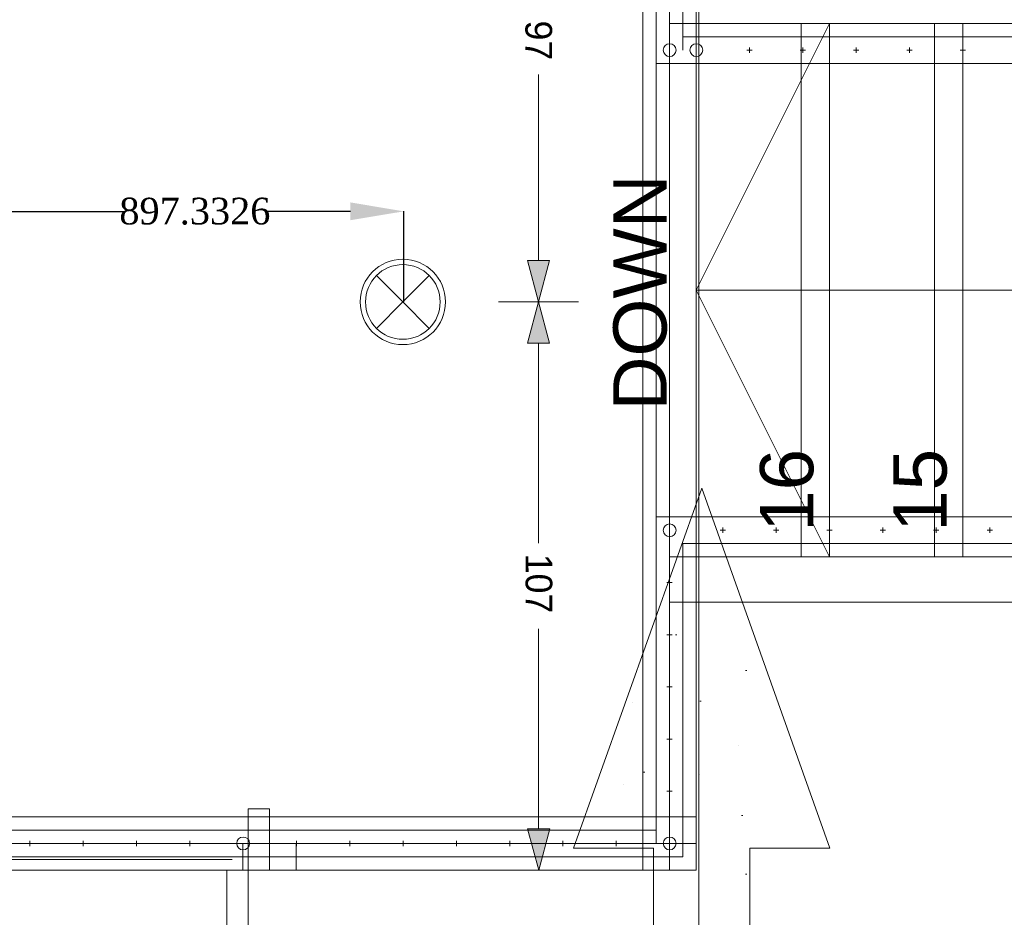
# Model space of a CAD drawing. Header units: millimetres. Extents: x -48584 to 4144, y 11009 to 40638.
# Tile 18 of 38: x -42282 to -40436, y 24511 to 26194. Entities that reach past the tile are written whole.
import ezdxf
from ezdxf.enums import TextEntityAlignment as Align

# ---------------------------------------------------------------- set-up
doc = ezdxf.new("R2010")
doc.units = ezdxf.units.MM
doc.header["$MEASUREMENT"] = 0
doc.set_wipeout_variables(frame=1)
doc.linetypes.add('Wipeout_Contour', pattern=[1000, 0, -1000])
for name, color, linetype in [('- განათება', 7, 'Continuous'), ('Dimensioning - General', 7, 'Continuous'), ('Interior - Stair & Railing', 7, 'Continuous'), ('New_Dimensioning - General', 7, 'Continuous'), ('New_Structural - Bearing', 7, 'Continuous'), ('Structural - Bearing', 7, 'Continuous'), ('Structural - Grid', 7, 'Continuous'), ('Structural - Stair & Railing', 7, 'Continuous')]:
    doc.layers.add(name, color=color, linetype=linetype)
for name, color, linetype, lineweight in [('Archicad Doors_Pen_No__1', 7, 'Continuous', 13), ('Archicad Windows_Pen_No__1', 7, 'Continuous', 13), ('Dimensioning - General_Pen_No__1', 7, 'Continuous', 13), ('Interior - Stair & Railing_Pen_No__101', 252, 'Continuous', 13), ('New_2D Drafting - General_Pen_No__2', 8, 'Continuous', 15), ('New_Dimensioning - General_Pen_No__1', 7, 'Continuous', 13), ('New_Structural - Bearing_Pen_No__1', 7, 'Continuous', 13), ('Structural - Stair & Railing_Pen_No__101', 252, 'Continuous', 13), ('Structural - Stair & Railing_Pen_No__2', 8, 'Continuous', 15)]:
    doc.layers.add(name, color=color, linetype=linetype, lineweight=lineweight)
for name, color, linetype, lineweight, true_color in [('Interior - Stair & Railing_Pen_No__81', 7, 'Continuous', 20, 0x6a6a6a), ('New_Interior - Lamp_Pen_No__77', 7, 'Continuous', 20, 0xffeb28), ('Structural - Bearing_Pen_No__181', 7, 'Continuous', 0, 0xe8e8e8), ('Structural - Grid_Pen_No__81', 7, 'Continuous', 20, 0x6a6a6a)]:
    doc.layers.add(name, color=color, linetype=linetype, lineweight=lineweight, true_color=true_color)
doc.layers.add('PDF7_ქუთაისი$თბილისის$ქუჩა$-$(+2)$Structural$-$Bearing', color=7, linetype='Continuous', true_color=0xbababa)
doc.styles.add('GENERATED_STYLE_1', font='txt')
doc.styles.add('GENERATED_STYLE_3', font='arial.ttf')
doc.dimstyles.new('GENERATED_STYLE__1', dxfattribs={"dimtxt": 100, "dimasz": 76, "dimexe": 0.18, "dimexo": 0.0625, "dimgap": 0, "dimtad": 0, "dimdec": 0, "dimlfac": 0.1, "dimzin": 0, "dimdsep": 46, "dimtxsty": 'GENERATED_STYLE_1', "dimblk": 'ARROWHEAD_5', "dimblk1": 'ARROWHEAD_5', "dimblk2": 'ARROWHEAD_5', "dimcen": 0.09, "dimse1": 1, "dimse2": 1, "dimclrd": 7, "dimclre": 7, "dimclrt": 7, "dimadec": 0, "dimazin": 0, "dimtfac": 1, "dimtdec": 4, "dimtmove": 0, "dimatfit": 3, "dimfxl": 1, "dimtolj": 1, "dimtzin": 0, "dimarcsym": 0})
doc.dimstyles.new('GENERATED_STYLE__2', dxfattribs={"dimtxt": 100, "dimasz": 76, "dimexe": 0.18, "dimexo": 0.0625, "dimgap": 0, "dimtad": 0, "dimtih": 1, "dimtoh": 1, "dimdec": 0, "dimlfac": 0.1, "dimzin": 0, "dimdsep": 46, "dimtxsty": 'GENERATED_STYLE_1', "dimblk": 'ARROWHEAD_5', "dimblk1": 'ARROWHEAD_5', "dimblk2": 'ARROWHEAD_5', "dimcen": 0.09, "dimse1": 1, "dimse2": 1, "dimclrd": 7, "dimclre": 7, "dimclrt": 7, "dimadec": 0, "dimazin": 0, "dimtfac": 1, "dimtdec": 4, "dimtmove": 0, "dimatfit": 3, "dimfxl": 1, "dimtolj": 1, "dimtzin": 0, "dimarcsym": 0})
doc.dimstyles.new('GENERATED_STYLE__3', dxfattribs={"dimtxt": 50, "dimasz": 76, "dimexe": 0.18, "dimexo": 0.0625, "dimgap": 0, "dimtad": 0, "dimdec": 0, "dimlfac": 0.1, "dimzin": 0, "dimdsep": 46, "dimtxsty": 'GENERATED_STYLE_1', "dimblk": 'ARROWHEAD_5', "dimblk1": 'ARROWHEAD_5', "dimblk2": 'ARROWHEAD_5', "dimcen": 0.09, "dimse1": 1, "dimse2": 1, "dimclrd": 7, "dimclre": 7, "dimclrt": 7, "dimadec": 0, "dimazin": 0, "dimtfac": 1, "dimtdec": 4, "dimtmove": 0, "dimatfit": 3, "dimfxl": 1, "dimtolj": 1, "dimtzin": 0, "dimarcsym": 0})
doc.dimstyles.get("Standard").update_dxf_attribs({"dimtxt": 0.18, "dimasz": 0.18, "dimexe": 0.18, "dimexo": 0.0625, "dimgap": 0.09, "dimtad": 0, "dimtih": 1, "dimtoh": 1, "dimdec": 4, "dimzin": 0, "dimdsep": 46, "dimtxsty": 'Standard', "dimcen": 0.09, "dimadec": 0, "dimazin": 0, "dimtfac": 1, "dimtdec": 4, "dimtofl": 0, "dimtmove": 0, "dimatfit": 3, "dimfxl": 1, "dimtolj": 1, "dimtzin": 0, "dimarcsym": 0})

# ---------------------------------------------------------------- blocks, each defined once
blk = doc.blocks.new('Slab_34', base_point=(-41093.4, 22640.8))
at = {"layer": 'Structural - Bearing', "linetype": 'Continuous', "lineweight": 0, "true_color": 0xffffff}
h = blk.add_hatch(dxfattribs=at)
h.set_pattern_fill('CARPET', style=0, pattern_type=2)
h.set_pattern_definition([(45, (0, 600), (-190.9188, 190.9188), [0, -180, 0, -270]), (110, (600, 600), (253.717, 92.3454), [0, -132, 0, -228])])
h.paths.add_polyline_path([(-41093.4, 22640.8), (-40912.4, 22640.8), (-40912.8, 24640.6), (-40762.8, 24640.6), (-41003.1, 25315.9), (-41243.4, 24640.6), (-41093.7, 24640.6)])
at = {"layer": 'Structural - Bearing_Pen_No__181', "color": 254, "linetype": 'Continuous', "lineweight": 0, "true_color": 0xe8e8e8, "flags": 128}
blk.add_lwpolyline([(-41093.4, 22640.8), (-41093.7, 24640.6), (-41243.4, 24640.6), (-41003.1, 25315.9), (-40762.8, 24640.6), (-40912.8, 24640.6), (-40912.4, 22640.8)], close=True, dxfattribs=at)
blk = doc.blocks.new('Slab_54', base_point=(-43912.9, 24599.7))
at = {"layer": 'New_Structural - Bearing_Pen_No__1', "color": 7, "linetype": 'Continuous', "lineweight": 13, "flags": 128}
blk.add_lwpolyline([(-43912.9, 24599.7), (-41013.4, 24599.7), (-41013.4, 26638), (-41982, 26638), (-41982, 26838), (-41213.4, 26838), (-41213.4, 29637.8), (-43712.9, 29637.8), (-43712.9, 26837.6), (-42944.7, 26837.6), (-42944.7, 26637.2), (-43912.9, 26637.2)], close=True, dxfattribs=at)
blk = doc.blocks.new('Stair_2')
at = {"layer": 'Structural - Stair & Railing_Pen_No__2', "color": 8, "linetype": 'Continuous', "lineweight": 15}
for p, q in [((-41063.4, 26186.7), (-41063.4, 26271.7)), ((-41013.4, 26186.7), (-41063.4, 26186.7)), ((-37063.4, 26186.7), (-41013.4, 26186.7)), ((-41013.4, 25186.7), (-41013.4, 26186.7)), ((-41013.4, 26186.7), (-40763.4, 26186.7)), ((-41013.4, 25186.7), (-41013.4, 26186.7)), ((-41013.4, 26186.7), (-40763.4, 26186.7)), ((-41013.4, 25686.7), (-40763.4, 26186.7)), ((-40817, 25186.7), (-40817, 26186.7)), ((-40817, 26186.7), (-40513.4, 26186.7)), ((-40763.4, 26186.7), (-40763.4, 25186.7)), ((-40763.4, 25186.7), (-40763.4, 26186.7)), ((-40763.4, 26186.7), (-40513.4, 26186.7)), ((-40763.4, 26186.7), (-40763.4, 25186.7)), ((-40567, 25186.7), (-40567, 26186.7)), ((-40567, 26186.7), (-40263.4, 26186.7)), ((-40513.4, 26186.7), (-40513.4, 25186.7)), ((-40513.4, 25186.7), (-40513.4, 26186.7)), ((-40513.4, 26186.7), (-40263.4, 26186.7)), ((-40513.4, 26186.7), (-40513.4, 25186.7)), ((-40763.4, 25686.7), (-41013.4, 25686.7)), ((-40763.4, 25186.7), (-41013.4, 25686.7)), ((-37263.4, 25686.7), (-40763.4, 25686.7)), ((-41063.4, 25101.7), (-41063.4, 25186.7)), ((-41063.4, 25186.7), (-41013.4, 25186.7)), ((-41013.4, 25186.7), (-37063.4, 25186.7)), ((-40763.4, 25186.7), (-41013.4, 25186.7)), ((-40763.4, 25186.7), (-41013.4, 25186.7)), ((-40513.4, 25186.7), (-40817, 25186.7)), ((-40513.4, 25186.7), (-40763.4, 25186.7)), ((-40263.4, 25186.7), (-40567, 25186.7)), ((-40263.4, 25186.7), (-40513.4, 25186.7)), ((-41013.4, 25101.7), (-41063.4, 25101.7)), ((-37063.4, 25101.7), (-41013.4, 25101.7))]:
    blk.add_line(p, q, dxfattribs=at)
at = {"layer": 'Structural - Stair & Railing_Pen_No__101', "color": 252, "lineweight": 13, "char_height": 100, "attachment_point": 6, "rotation": 90, "style": 'GENERATED_STYLE_3'}
for s, insert in [('\\A1;{\\pqr;\\fArial|b0|i0|c0|p0;\\W1.000000;DOWN}', (-41118.3, 25903.7)), ('\\A1;{\\pqr;\\fArial|b0|i0|c0|p0;\\W1.000000;16}', (-40843.3, 25389.2)), ('\\A1;{\\pqr;\\fArial|b0|i0|c0|p0;\\W1.000000;15}', (-40593.3, 25389.2))]:
    blk.add_mtext(s, dxfattribs=dict(at, insert=insert))
blk = doc.blocks.new('Window_2')
at = {"layer": 'Archicad Windows_Pen_No__1', "color": 7, "linetype": 'Continuous', "lineweight": 13}
for p, q in [((-399.9, 50), (399.9, 50)), ((-399.9, 0), (-399.9, 50)), ((399.9, 0), (399.9, 50)), ((-399.9, 0), (-349.9, 0)), ((-399.9, -50), (-399.9, 0)), ((-399.9, -50), (-399.9, 0)), ((-349.9, 0), (-349.9, -50)), ((-349.9, 0), (349.9, 0)), ((349.9, -50), (349.9, 0)), ((349.9, 0), (399.9, 0)), ((399.9, -50), (399.9, 0)), ((399.9, -50), (399.9, 0)), ((-399.9, -50), (399.9, -50)), ((-349.9, -50), (-399.9, -50)), ((349.9, -50), (-349.9, -50)), ((399.9, -50), (349.9, -50))]:
    blk.add_line(p, q, dxfattribs=at)
blk = doc.blocks.new('Window_3')
at = {"layer": 'Archicad Windows_Pen_No__1', "color": 7, "linetype": 'Continuous', "lineweight": 13}
for p, q in [((-650, 50), (650, 50)), ((-650, 0), (-650, 50)), ((650, 0), (650, 50)), ((-650, 0), (-600, 0)), ((-650, -50), (-650, 0)), ((-650, -50), (-650, 0)), ((-600, 0), (-600, -50)), ((-600, 0), (600, 0)), ((600, -50), (600, 0)), ((600, 0), (650, 0)), ((650, -50), (650, 0)), ((650, -50), (650, 0)), ((-650, -50), (650, -50)), ((-600, -50), (-650, -50)), ((600, -50), (-600, -50)), ((650, -50), (600, -50))]:
    blk.add_line(p, q, dxfattribs=at)
blk = doc.blocks.new('Door with Sidelight on Side 2')
at = {"layer": 'Archicad Doors_Pen_No__1', "color": 7, "linetype": 'Continuous', "lineweight": 13}
for p, q in [((570, 0), (570, 860)), ((570, 860), (610, 860)), ((610, 860), (610, 0)), ((-610, 0), (-650, 0)), ((-650, 0), (-650, -115)), ((-650, 0), (-650, -100)), ((-650, 0), (-650, -100)), ((-610, -115), (-610, 0)), ((-250, 0), (-290, 0)), ((-290, 0), (-290, -115)), ((-250, -115), (-250, 0)), ((610, 0), (570, 0)), ((650, 0), (610, 0)), ((610, 0), (610, -115)), ((650, -115), (650, 0)), ((650, 0), (650, -100)), ((650, 0), (650, -100)), ((-220, -20), (580, -20)), ((-650, -115), (-610, -115)), ((-290, -115), (-250, -115)), ((610, -115), (650, -115))]:
    blk.add_line(p, q, dxfattribs=at)
at = {"layer": 'Archicad Doors_Pen_No__1', "color": 7, "linetype": 'Continuous', "lineweight": 13, "flags": 128}
blk.add_lwpolyline([(-610, -115), (-290, -115), (-290, 0), (-610, 0)], close=True, dxfattribs=at)
at = {"layer": 'Archicad Doors_Pen_No__1', "color": 7, "linetype": 'Continuous', "lineweight": 13}
blk.add_arc((610, 0), 860, 90, 180, dxfattribs=at)
blk = doc.blocks.new('Wall_17', base_point=(-43912.9, 24599.7))
at = {"layer": 'Archicad Doors_Pen_No__1', "color": 7, "linetype": 'Continuous', "lineweight": 13, "xscale": -1, "zscale": 1000, "rotation": 180}
blk.add_blockref('Door with Sidelight on Side 2', (-42463.2, 24599.7), dxfattribs=at)
at = {"layer": 'Archicad Windows_Pen_No__1', "color": 7, "linetype": 'Continuous', "lineweight": 13, "zscale": 1000}
for name, p in [('Window_3', (-42463.2, 24649.7)), ('Window_2', (-41413.3, 24649.7)), ('Window_2', (-41413.3, 24649.7))]:
    blk.add_blockref(name, p, dxfattribs=at)
blk = doc.blocks.new('Window_4')
at = {"layer": 'Archicad Windows_Pen_No__1', "color": 7, "linetype": 'Continuous', "lineweight": 13}
for p, q in [((-1019.2, 50), (1019.2, 50)), ((-1019.2, 0), (-1019.2, 50)), ((1019.2, 0), (1019.2, 50)), ((-1019.2, 0), (-969.2, 0)), ((-1019.2, -50), (-1019.2, 0)), ((-1019.2, -50), (-1019.2, 0)), ((-969.2, 0), (-969.2, -50)), ((-969.2, 0), (969.2, 0)), ((969.2, -50), (969.2, 0)), ((969.2, 0), (1019.2, 0)), ((1019.2, -50), (1019.2, 0)), ((1019.2, -50), (1019.2, 0)), ((-1019.2, -50), (1019.2, -50)), ((-969.2, -50), (-1019.2, -50)), ((969.2, -50), (-969.2, -50)), ((1019.2, -50), (969.2, -50))]:
    blk.add_line(p, q, dxfattribs=at)
blk = doc.blocks.new('Wall_18', base_point=(-41013.4, 24599.7))
at = {"layer": 'Archicad Windows_Pen_No__1', "color": 7, "linetype": 'Continuous', "lineweight": 13, "zscale": 1000, "rotation": 90}
blk.add_blockref('Window_4', (-41063.4, 25618.8), dxfattribs=at)
blk.add_blockref('Window_4', (-41063.4, 25618.8), dxfattribs=at)
blk = doc.blocks.new('Railing_3')
at = {"layer": 'Interior - Stair & Railing_Pen_No__81', "color": 251, "linetype": 'Continuous', "lineweight": 20, "true_color": 0x6a6a6a}
for p, q in [((-41088.4, 25261.7), (-41088.4, 25206)), ((-41063.4, 25261.7), (-41088.4, 25261.7)), ((-41088.4, 25261.7), (-41088.4, 24674.7)), ((-37013.4, 25261.7), (-41088.4, 25261.7)), ((-41048.1, 25261.7), (-41063.4, 25261.7)), ((-37013.4, 25261.7), (-41048.1, 25261.7)), ((-40958.4, 25236.7), (-40968.4, 25236.7)), ((-40963.4, 25241.7), (-40963.4, 25231.7)), ((-40858.4, 25236.7), (-40868.4, 25236.7)), ((-40863.4, 25241.7), (-40863.4, 25231.7)), ((-40758.4, 25236.7), (-40768.4, 25236.7)), ((-40763.4, 25241.7), (-40763.4, 25231.7)), ((-40658.4, 25236.7), (-40668.4, 25236.7)), ((-40663.4, 25241.7), (-40663.4, 25231.7)), ((-40558.4, 25236.7), (-40568.4, 25236.7)), ((-40563.4, 25241.7), (-40563.4, 25231.7)), ((-40458.4, 25236.7), (-40468.4, 25236.7)), ((-40463.4, 25241.7), (-40463.4, 25231.7)), ((-41088.4, 25206), (-41088.4, 25195.4)), ((-41038.4, 25206), (-41038.4, 25211.7)), ((-41038.4, 25211.7), (-37013.4, 25211.7)), ((-41038.4, 24624.7), (-41038.4, 25211.7)), ((-41038.4, 25211.7), (-37013.4, 25211.7)), ((-41038.4, 25195.4), (-41038.4, 25206)), ((-41088.4, 25195.4), (-41088.4, 25189.3)), ((-41088.4, 25189.3), (-41088.4, 25182.6)), ((-41088.4, 25182.6), (-41088.4, 25175.4)), ((-41038.4, 25189.3), (-41038.4, 25195.4)), ((-41038.4, 25182.6), (-41038.4, 25189.3)), ((-41038.4, 25175.4), (-41038.4, 25182.6)), ((-41088.4, 25175.4), (-41088.4, 25160.1)), ((-41088.4, 25160.1), (-41088.4, 24662.2)), ((-41038.4, 25160.1), (-41038.4, 25175.4)), ((-41038.4, 24662.2), (-41038.4, 25160.1)), ((-41063.4, 25143.8), (-41063.4, 25133.8)), ((-41068.4, 25138.8), (-41058.4, 25138.8)), ((-41068.4, 25041), (-41058.4, 25041)), ((-41063.4, 25046), (-41063.4, 25036)), ((-41068.4, 24943.2), (-41058.4, 24943.2)), ((-41063.4, 24948.2), (-41063.4, 24938.2)), ((-41068.4, 24845.3), (-41058.4, 24845.3)), ((-41063.4, 24850.3), (-41063.4, 24840.3)), ((-41068.4, 24747.5), (-41058.4, 24747.5)), ((-41063.4, 24752.5), (-41063.4, 24742.5)), ((-41125.9, 24674.7), (-43850.4, 24674.7)), ((-41088.4, 24674.7), (-43837.9, 24674.7)), ((-41113.4, 24674.7), (-41125.9, 24674.7)), ((-41088.4, 24674.7), (-41113.4, 24674.7)), ((-41088.4, 24662.2), (-41088.4, 24674.7)), ((-41088.4, 24662.2), (-41088.4, 24649.7)), ((-41038.4, 24649.7), (-41038.4, 24662.2)), ((-42257.9, 24649.7), (-42267.9, 24649.7)), ((-42262.9, 24654.7), (-42262.9, 24644.7)), ((-42157.9, 24649.7), (-42167.9, 24649.7)), ((-42162.9, 24654.7), (-42162.9, 24644.7)), ((-42057.9, 24649.7), (-42067.9, 24649.7)), ((-42062.9, 24654.7), (-42062.9, 24644.7)), ((-41957.9, 24649.7), (-41967.9, 24649.7)), ((-41962.9, 24654.7), (-41962.9, 24644.7)), ((-41758, 24649.7), (-41768, 24649.7)), ((-41763, 24654.7), (-41763, 24644.7)), ((-41658, 24649.7), (-41668, 24649.7)), ((-41663, 24654.7), (-41663, 24644.7)), ((-41558.1, 24649.7), (-41568.1, 24649.7)), ((-41563.1, 24654.7), (-41563.1, 24644.7)), ((-41458.2, 24649.7), (-41468.2, 24649.7)), ((-41463.2, 24654.7), (-41463.2, 24644.7)), ((-41358.2, 24649.7), (-41368.2, 24649.7)), ((-41363.2, 24654.7), (-41363.2, 24644.7)), ((-41258.3, 24649.7), (-41268.3, 24649.7)), ((-41263.3, 24654.7), (-41263.3, 24644.7)), ((-41158.3, 24649.7), (-41168.3, 24649.7)), ((-41163.3, 24654.7), (-41163.3, 24644.7)), ((-41038.4, 24624.7), (-41038.4, 24649.7)), ((-43887.9, 24624.7), (-41038.4, 24624.7)), ((-43850.4, 24624.7), (-41125.9, 24624.7)), ((-41125.9, 24624.7), (-41113.4, 24624.7)), ((-41113.4, 24624.7), (-41088.4, 24624.7)), ((-41088.4, 24624.7), (-41038.4, 24624.7))]:
    blk.add_line(p, q, dxfattribs=at)
at = {"layer": 'Interior - Stair & Railing_Pen_No__81', "color": 251, "linetype": 'Continuous', "lineweight": 20, "true_color": 0x6a6a6a, "flags": 128}
for points in [[(-41051.4, 25236.7, 1), (-41075.4, 25236.7, 1)], [(-41862.9, 24637.7, 1), (-41862.9, 24661.7, 1)], [(-41063.4, 24637.7, 1), (-41063.4, 24661.7, 1)]]:
    blk.add_lwpolyline(points, format="xyb", close=True, dxfattribs=at)
blk = doc.blocks.new('Railing_4')
at = {"layer": 'Interior - Stair & Railing_Pen_No__101', "color": 252, "linetype": 'Continuous', "lineweight": 13}
for p, q in [((-41088.4, 26638), (-41088.4, 26149.2)), ((-41088.4, 26638), (-41088.4, 26111.7)), ((-41038.4, 26149.2), (-41038.4, 26638)), ((-41038.4, 26161.7), (-41038.4, 26638)), ((-41038.4, 26161.7), (-41038.4, 26149.2)), ((-41013.4, 26161.7), (-41038.4, 26161.7)), ((-37013.4, 26161.7), (-41038.4, 26161.7)), ((-41000.9, 26161.7), (-41013.4, 26161.7)), ((-37013.4, 26161.7), (-41000.9, 26161.7)), ((-41088.4, 26149.2), (-41088.4, 26136.7)), ((-41038.4, 26136.7), (-41038.4, 26149.2)), ((-40913.4, 26131.7), (-40913.4, 26141.7)), ((-40813.4, 26131.7), (-40813.4, 26141.7)), ((-40713.4, 26131.7), (-40713.4, 26141.7)), ((-40613.4, 26131.7), (-40613.4, 26141.7)), ((-40513.4, 26131.7), (-40513.4, 26141.7)), ((-41088.4, 26136.7), (-41088.4, 26111.7)), ((-40918.4, 26136.7), (-40908.4, 26136.7)), ((-40818.4, 26136.7), (-40808.4, 26136.7)), ((-40718.4, 26136.7), (-40708.4, 26136.7)), ((-40618.4, 26136.7), (-40608.4, 26136.7)), ((-40518.4, 26136.7), (-40508.4, 26136.7)), ((-41088.4, 26111.7), (-41038.4, 26111.7)), ((-41088.4, 26111.7), (-37013.4, 26111.7)), ((-41038.4, 26111.7), (-41013.4, 26111.7)), ((-41013.4, 26111.7), (-41000.9, 26111.7)), ((-41000.9, 26111.7), (-37013.4, 26111.7))]:
    blk.add_line(p, q, dxfattribs=at)
at = {"layer": 'Interior - Stair & Railing_Pen_No__101', "color": 252, "linetype": 'Continuous', "lineweight": 13, "flags": 128}
for points in [[(-41063.4, 26148.7, 1), (-41063.4, 26124.7, 1)], [(-41013.4, 26148.7, 1), (-41013.4, 26124.7, 1)]]:
    blk.add_lwpolyline(points, format="xyb", close=True, dxfattribs=at)
blk = doc.blocks.new('Standard grid marker_2')
at = {"layer": 'Structural - Grid_Pen_No__81', "color": 251, "linetype": 'Continuous', "lineweight": 20, "true_color": 0x6a6a6a}
blk.add_line((1000, 0), (27734.9, 0), dxfattribs=at)
at = {"layer": 'Structural - Grid_Pen_No__81', "color": 251, "lineweight": 20, "true_color": 0x6a6a6a, "style": 'GENERATED_STYLE_1'}
for tag, p in [('AC_MarkerText_1_0', (-1.5, -46.7)), ('AC_MarkerText_1_1', (28933.4, -46.7))]:
    blk.add_attdef(tag, text='', height=100, rotation=270, dxfattribs=at).set_placement(p, align=Align.TOP_CENTER)
blk = doc.blocks.new('*D240')
at = {"layer": 'Dimensioning - General_Pen_No__1', "linetype": 'Continuous', "lineweight": 13, "transparency": 16777216}
for points in [[(-48083.8, 39238), (-48104.5, 39160.7), (-48063.1, 39160.7)], [(-48083.8, 12903.1), (-48063.1, 12980.3), (-48104.5, 12980.3)]]:
    blk.add_hatch(color=7, dxfattribs=at).paths.add_polyline_path(points)
at = {"layer": 'Dimensioning - General_Pen_No__1', "color": 7, "linetype": 'Continuous', "lineweight": 13, "transparency": 16777216}
for p, q in [((-48008.8, 39238), (-48158.8, 39238)), ((-48083.8, 39238), (-48104.5, 39160.7)), ((-48083.8, 39238), (-48063.1, 39160.7)), ((-48063.1, 39160.7), (-48104.5, 39160.7)), ((-48104.5, 12980.3), (-48063.1, 12980.3)), ((-48083.8, 12903.1), (-48104.5, 12980.3)), ((-48083.8, 12903.1), (-48063.1, 12980.3)), ((-48008.8, 12903.1), (-48158.8, 12903.1))]:
    blk.add_line(p, q, dxfattribs=at)
at = {"color": 254, "linetype": 'Wipeout_Contour', "lineweight": 0, "ltscale": 218787.68348, "transparency": 16777216}
blk.add_wipeout([(-48019.5, 25875.1), (-48019.5, 26266), (-48148.1, 26266), (-48148.1, 25875.1)], dxfattribs=at).dxf.layer = 'Dimensioning - General'
at = {"layer": 'Dimensioning - General_Pen_No__1', "color": 7, "linetype": 'Continuous', "lineweight": 13, "transparency": 16777216}
for p, q in [((-48083.8, 26271.6), (-48083.8, 39160.7)), ((-48083.8, 12980.3), (-48083.8, 25869.5))]:
    blk.add_line(p, q, dxfattribs=at)
at = {"layer": 'Dimensioning - General_Pen_No__1', "color": 7, "lineweight": 13, "transparency": 16777216, "insert": (-48033.8, 25889.4), "char_height": 100, "attachment_point": 7, "rotation": 90, "style": 'GENERATED_STYLE_1'}
blk.add_mtext('\\A1;{\\pql;\\fBOG 2018|b0|i0|c0|p0;\\W1.000000;2,633}', dxfattribs=at)
blk = doc.blocks.new('ARROWHEAD_5')
at = {"linetype": 'Continuous', "lineweight": 0}
blk.add_hatch(color=0, dxfattribs=at).paths.add_polyline_path([(-1, 0.2679), (0, 0), (-1, -0.2679)])
at = {"color": 0, "linetype": 'Continuous', "lineweight": 0}
blk.add_line((0, 0), (-1, 0), dxfattribs=at)
blk = doc.blocks.new('*D255')
at = {"layer": 'Dimensioning - General_Pen_No__1', "linetype": 'Continuous', "lineweight": 13, "transparency": 16777216}
for points in [[(-44113.4, 12603.1), (-44190.7, 12623.8), (-44190.7, 12582.4)], [(-44113.4, 12603.1), (-44036.2, 12582.4), (-44036.2, 12623.8)], [(-41013.4, 12603.1), (-41090.6, 12623.8), (-41090.6, 12582.4)], [(-41013.4, 12603.1), (-40936.1, 12582.4), (-40936.1, 12623.8)]]:
    blk.add_hatch(color=7, dxfattribs=at).paths.add_polyline_path(points)
at = {"layer": 'Dimensioning - General_Pen_No__1', "color": 7, "linetype": 'Continuous', "lineweight": 13, "transparency": 16777216}
for p, q in [((-44113.4, 12528.1), (-44113.4, 12678.1)), ((-41013.4, 12528.1), (-41013.4, 12678.1)), ((-44113.4, 12603.1), (-44036.2, 12623.8)), ((-44036.2, 12623.8), (-44036.2, 12582.4)), ((-41090.6, 12582.4), (-41090.6, 12623.8)), ((-41013.4, 12603.1), (-41090.6, 12623.8)), ((-44113.4, 12603.1), (-44036.2, 12582.4)), ((-41013.4, 12603.1), (-41090.6, 12582.4))]:
    blk.add_line(p, q, dxfattribs=at)
at = {"color": 254, "linetype": 'Wipeout_Contour', "lineweight": 0, "ltscale": 177560.585931, "transparency": 16777216}
blk.add_wipeout([(-42700.4, 12538.8), (-42426.4, 12538.8), (-42426.4, 12667.3), (-42700.4, 12667.3)], dxfattribs=at).dxf.layer = 'Dimensioning - General'
at = {"layer": 'Dimensioning - General_Pen_No__1', "color": 7, "linetype": 'Continuous', "lineweight": 13, "transparency": 16777216}
for p, q in [((-44036.2, 12603.1), (-42706, 12603.1)), ((-42420.8, 12603.1), (-41090.6, 12603.1))]:
    blk.add_line(p, q, dxfattribs=at)
at = {"layer": 'Dimensioning - General_Pen_No__1', "color": 7, "lineweight": 13, "transparency": 16777216, "insert": (-42686.1, 12553.1), "char_height": 100, "attachment_point": 7, "style": 'GENERATED_STYLE_1'}
blk.add_mtext('\\A1;{\\pql;\\fBOG 2018|b0|i0|c0|p0;\\W1.000000;310}', dxfattribs=at)
blk = doc.blocks.new('*D256')
at = {"layer": 'Dimensioning - General_Pen_No__1', "linetype": 'Continuous', "lineweight": 13, "transparency": 16777216}
for points in [[(-41013.4, 12603.1), (-41090.6, 12623.8), (-41090.6, 12582.4)], [(-41013.4, 12603.1), (-40936.1, 12582.4), (-40936.1, 12623.8)], [(2744.3, 12603.1), (2667, 12623.8), (2667, 12582.4)]]:
    blk.add_hatch(color=7, dxfattribs=at).paths.add_polyline_path(points)
at = {"layer": 'Dimensioning - General_Pen_No__1', "color": 7, "linetype": 'Continuous', "lineweight": 13, "transparency": 16777216}
for p, q in [((-41013.4, 12528.1), (-41013.4, 12678.1)), ((2744.3, 12528.1), (2744.3, 12678.1)), ((-41013.4, 12603.1), (-40936.1, 12623.8)), ((-40936.1, 12623.8), (-40936.1, 12582.4)), ((2667, 12582.4), (2667, 12623.8)), ((2744.3, 12603.1), (2667, 12623.8)), ((-41013.4, 12603.1), (-40936.1, 12582.4)), ((2744.3, 12603.1), (2667, 12582.4))]:
    blk.add_line(p, q, dxfattribs=at)
at = {"color": 254, "linetype": 'Wipeout_Contour', "lineweight": 0, "ltscale": 91649.972057, "transparency": 16777216}
blk.add_wipeout([(-19329.5, 12538.8), (-18939.6, 12538.8), (-18939.6, 12667.3), (-19329.5, 12667.3)], dxfattribs=at).dxf.layer = 'Dimensioning - General'
at = {"layer": 'Dimensioning - General_Pen_No__1', "color": 7, "linetype": 'Continuous', "lineweight": 13, "transparency": 16777216}
for p, q in [((-40936.1, 12603.1), (-19335.1, 12603.1)), ((-18934, 12603.1), (2667, 12603.1))]:
    blk.add_line(p, q, dxfattribs=at)
at = {"layer": 'Dimensioning - General_Pen_No__1', "color": 7, "lineweight": 13, "transparency": 16777216, "insert": (-19315.2, 12553.1), "char_height": 100, "attachment_point": 7, "style": 'GENERATED_STYLE_1'}
blk.add_mtext('\\A1;{\\pql;\\fBOG 2018|b0|i0|c0|p0;\\W1.000000;4,376}', dxfattribs=at)
blk = doc.blocks.new('*D268')
at = {"layer": 'Dimensioning - General_Pen_No__1', "linetype": 'Continuous', "lineweight": 13, "transparency": 16777216}
for points in [[(3344.3, 24599.7), (3365, 24676.9), (3323.6, 24676.9)], [(3344.3, 24599.7), (3323.6, 24522.4), (3365, 24522.4)], [(3344.3, 20668.2), (3365, 20745.4), (3323.6, 20745.4)], [(3344.3, 20668.2), (3323.6, 20590.9), (3365, 20590.9)]]:
    blk.add_hatch(color=7, dxfattribs=at).paths.add_polyline_path(points)
at = {"layer": 'Dimensioning - General_Pen_No__1', "color": 7, "linetype": 'Continuous', "lineweight": 13, "transparency": 16777216}
for p, q in [((3419.3, 24599.7), (3269.3, 24599.7)), ((3344.3, 24599.7), (3323.6, 24522.4)), ((3344.3, 24599.7), (3365, 24522.4)), ((3365, 24522.4), (3323.6, 24522.4)), ((3323.6, 20745.4), (3365, 20745.4)), ((3344.3, 20668.2), (3323.6, 20745.4)), ((3344.3, 20668.2), (3365, 20745.4)), ((3419.3, 20668.2), (3269.3, 20668.2))]:
    blk.add_line(p, q, dxfattribs=at)
at = {"color": 254, "linetype": 'Wipeout_Contour', "lineweight": 0, "ltscale": 91519.017927, "transparency": 16777216}
blk.add_wipeout([(3408.6, 22497.4), (3408.6, 22770.5), (3280, 22770.5), (3280, 22497.4)], dxfattribs=at).dxf.layer = 'Dimensioning - General'
at = {"layer": 'Dimensioning - General_Pen_No__1', "color": 7, "linetype": 'Continuous', "lineweight": 13, "transparency": 16777216}
for p, q in [((3344.3, 22776.1), (3344.3, 24522.4)), ((3344.3, 20745.4), (3344.3, 22491.8))]:
    blk.add_line(p, q, dxfattribs=at)
at = {"layer": 'Dimensioning - General_Pen_No__1', "color": 7, "lineweight": 13, "transparency": 16777216, "insert": (3394.3, 22511.7), "char_height": 100, "attachment_point": 7, "rotation": 90, "style": 'GENERATED_STYLE_1'}
blk.add_mtext('\\A1;{\\pql;\\fBOG 2018|b0|i0|c0|p0;\\W1.000000;393}', dxfattribs=at)
blk = doc.blocks.new('*D269')
at = {"layer": 'Dimensioning - General_Pen_No__1', "linetype": 'Continuous', "lineweight": 13, "transparency": 16777216}
for points in [[(3344.3, 29837.8), (3365, 29915.1), (3323.6, 29915.1)], [(3344.3, 29837.8), (3323.6, 29760.6), (3365, 29760.6)], [(3344.3, 24599.7), (3365, 24676.9), (3323.6, 24676.9)], [(3344.3, 24599.7), (3323.6, 24522.4), (3365, 24522.4)]]:
    blk.add_hatch(color=7, dxfattribs=at).paths.add_polyline_path(points)
at = {"layer": 'Dimensioning - General_Pen_No__1', "color": 7, "linetype": 'Continuous', "lineweight": 13, "transparency": 16777216}
for p, q in [((3419.3, 29837.8), (3269.3, 29837.8)), ((3344.3, 29837.8), (3323.6, 29760.6)), ((3344.3, 29837.8), (3365, 29760.6)), ((3365, 29760.6), (3323.6, 29760.6)), ((3323.6, 24676.9), (3365, 24676.9)), ((3344.3, 24599.7), (3323.6, 24676.9)), ((3344.3, 24599.7), (3365, 24676.9)), ((3419.3, 24599.7), (3269.3, 24599.7))]:
    blk.add_line(p, q, dxfattribs=at)
at = {"color": 254, "linetype": 'Wipeout_Contour', "lineweight": 0, "ltscale": 109693.973878, "transparency": 16777216}
blk.add_wipeout([(3408.6, 27080.7), (3408.6, 27356.8), (3280, 27356.8), (3280, 27080.7)], dxfattribs=at).dxf.layer = 'Dimensioning - General'
at = {"layer": 'Dimensioning - General_Pen_No__1', "color": 7, "linetype": 'Continuous', "lineweight": 13, "transparency": 16777216}
for p, q in [((3344.3, 27362.4), (3344.3, 29760.6)), ((3344.3, 24676.9), (3344.3, 27075.1))]:
    blk.add_line(p, q, dxfattribs=at)
at = {"layer": 'Dimensioning - General_Pen_No__1', "color": 7, "lineweight": 13, "transparency": 16777216, "insert": (3394.3, 27095), "char_height": 100, "attachment_point": 7, "rotation": 90, "style": 'GENERATED_STYLE_1'}
blk.add_mtext('\\A1;{\\pql;\\fBOG 2018|b0|i0|c0|p0;\\W1.000000;524}', dxfattribs=at)
blk = doc.blocks.new('*D288')
at = {"layer": 'New_Dimensioning - General_Pen_No__1', "linetype": 'Continuous', "lineweight": 13, "transparency": 16777216}
for points in [[(-41309.6, 26638.3), (-41330.3, 26561), (-41288.9, 26561)], [(-41309.2, 25664.8), (-41288.6, 25742.1), (-41330, 25742.1)], [(-41309.2, 25664.8), (-41329.9, 25587.5), (-41288.5, 25587.6)]]:
    blk.add_hatch(color=7, dxfattribs=at).paths.add_polyline_path(points)
at = {"layer": 'New_Dimensioning - General_Pen_No__1', "color": 7, "linetype": 'Continuous', "lineweight": 13, "transparency": 16777216}
for p, q in [((-41384.6, 26638.2), (-41234.6, 26638.3)), ((-41309.6, 26638.3), (-41330.3, 26561)), ((-41309.6, 26638.3), (-41288.9, 26561)), ((-41288.9, 26561), (-41330.3, 26561)), ((-41309.6, 26561), (-41309.5, 26212)), ((-41309.4, 26091.1), (-41309.3, 25742.1)), ((-41330, 25742.1), (-41288.6, 25742.1)), ((-41309.2, 25664.8), (-41330, 25742.1)), ((-41309.2, 25664.8), (-41288.6, 25742.1)), ((-41384.2, 25664.8), (-41234.2, 25664.8)), ((-41309.2, 25664.8), (-41329.9, 25587.5)), ((-41309.2, 25664.8), (-41288.5, 25587.6))]:
    blk.add_line(p, q, dxfattribs=at)
at = {"color": 254, "linetype": 'Wipeout_Contour', "lineweight": 0, "ltscale": 195565.811717, "transparency": 16777216}
blk.add_wipeout([(-41334.5, 26192.1), (-41334.4, 26110.9), (-41284.4, 26111), (-41284.5, 26192.1)], dxfattribs=at).dxf.layer = 'New_Dimensioning - General'
at = {"layer": 'New_Dimensioning - General_Pen_No__1', "color": 7, "lineweight": 13, "transparency": 16777216, "insert": (-41334.5, 26192.1), "char_height": 50, "attachment_point": 7, "rotation": 270.0226, "style": 'GENERATED_STYLE_1'}
blk.add_mtext('\\A1;{\\pql;\\fBOG 2018|b0|i0|c0|p0;\\W1.000000;97}', dxfattribs=at)
blk = doc.blocks.new('*D289')
at = {"layer": 'New_Dimensioning - General_Pen_No__1', "linetype": 'Continuous', "lineweight": 13, "transparency": 16777216}
for points in [[(-41309.2, 25664.8), (-41288.6, 25742.1), (-41330, 25742.1)], [(-41309.2, 25664.8), (-41329.9, 25587.5), (-41288.5, 25587.6)], [(-41308.8, 24599.7), (-41288.2, 24676.9), (-41329.6, 24676.9)]]:
    blk.add_hatch(color=7, dxfattribs=at).paths.add_polyline_path(points)
at = {"layer": 'New_Dimensioning - General_Pen_No__1', "color": 7, "linetype": 'Continuous', "lineweight": 13, "transparency": 16777216}
for p, q in [((-41309.2, 25664.8), (-41329.9, 25587.5)), ((-41309.2, 25664.8), (-41288.5, 25587.6)), ((-41288.5, 25587.6), (-41329.9, 25587.5)), ((-41309.2, 25587.6), (-41309.1, 25212.6)), ((-41309, 25051.9), (-41308.9, 24676.9)), ((-41329.6, 24676.9), (-41288.2, 24676.9)), ((-41308.8, 24599.7), (-41329.6, 24676.9)), ((-41308.8, 24599.7), (-41288.2, 24676.9)), ((-41383.8, 24599.6), (-41233.8, 24599.7))]:
    blk.add_line(p, q, dxfattribs=at)
at = {"color": 254, "linetype": 'Wipeout_Contour', "lineweight": 0, "ltscale": 193414.300829, "transparency": 16777216}
blk.add_wipeout([(-41334.1, 25192.7), (-41334, 25071.8), (-41284, 25071.8), (-41284.1, 25192.7)], dxfattribs=at).dxf.layer = 'New_Dimensioning - General'
at = {"layer": 'New_Dimensioning - General_Pen_No__1', "color": 7, "lineweight": 13, "transparency": 16777216, "insert": (-41334.1, 25192.7), "char_height": 50, "attachment_point": 7, "rotation": 270.0226, "style": 'GENERATED_STYLE_1'}
blk.add_mtext('\\A1;{\\pql;\\fBOG 2018|b0|i0|c0|p0;\\W1.000000;107}', dxfattribs=at)
blk = doc.blocks.new('Recessed Spot')
at = {"layer": 'New_Interior - Lamp_Pen_No__77', "color": 2, "linetype": 'Continuous', "lineweight": 20, "true_color": 0xffeb28}
for q in [(-49.5, 49.5), (49.5, 49.5), (-49.5, -49.5), (49.5, -49.5)]:
    blk.add_line((0, 0), q, dxfattribs=at)
at = {"layer": 'New_Interior - Lamp_Pen_No__77', "color": 2, "linetype": 'Continuous', "lineweight": 20, "true_color": 0xffeb28, "flags": 128}
blk.add_lwpolyline([(80, 0, 1), (-80, 0, 1)], format="xyb", close=True, dxfattribs=at)
at = {"layer": 'New_Interior - Lamp_Pen_No__77', "color": 2, "linetype": 'Continuous', "lineweight": 20, "true_color": 0xffeb28}
blk.add_circle((0, 0), 70, dxfattribs=at)
blk = doc.blocks.new('*D314')
at = {"layer": '- განათება', "color": 0, "lineweight": -2, "transparency": 16777216}
for p, q in [((-42459, 25664.8), (-42459, 25834.7)), ((-42359, 25834.5), (-42087.5, 25834.5)), ((-41661.7, 25834.5), (-41819.2, 25834.5)), ((-41561.7, 25664.8), (-41561.7, 25834.7))]:
    blk.add_line(p, q, dxfattribs=at)
at = {"layer": '- განათება', "color": 0, "transparency": 16777216}
for points in [[(-42359, 25851.2), (-42359, 25817.9), (-42459, 25834.5)], [(-41661.7, 25851.2), (-41661.7, 25817.9), (-41561.7, 25834.5)]]:
    blk.add_solid(points, dxfattribs=at)
at = {"layer": 'Defpoints', "color": 0, "transparency": 16777216}
for p in [(-42459, 25834.5), (-42459, 25664.7), (-41561.7, 25664.7)]:
    blk.add_point(p, dxfattribs=at)
at = {"layer": '- განათება', "color": 0, "transparency": 16777216, "insert": (-41953.4, 25834.5), "char_height": 50, "attachment_point": 5}
blk.add_mtext('\\A1;{\\fSylfaen|b0|i0|c0|p18;897.3326}', dxfattribs=at)

msp = doc.modelspace()

# ---------------------------------------------------------------- linework, layer by layer
at = {"layer": 'New_2D Drafting - General_Pen_No__2', "color": 8, "linetype": 'Continuous', "lineweight": 15, "flags": 128}
msp.add_lwpolyline([(-43850.4378, 24674.65435), (-41088.3755, 24674.65435), (-41088.3755, 26638.03665), (-43850.4378, 26638.03665)], close=True, dxfattribs=at)

# ---------------------------------------------------------------- block references
at = {"layer": 'Interior - Stair & Railing', "color": 7, "linetype": 'Continuous', "lineweight": 13}
for name in ['Railing_3', 'Railing_4']:
    msp.add_blockref(name, (0, 0), dxfattribs=at)
at = {"layer": 'New_Structural - Bearing', "color": 7, "linetype": 'Continuous', "lineweight": 13}
msp.add_blockref('Slab_54', (-43912.93781, 24599.65435), dxfattribs=at)
at = {"layer": 'Structural - Bearing', "color": 7, "lineweight": 35}
for name, p in [('Wall_18', (-41013.3755, 24599.65435)), ('Wall_17', (-43912.93781, 24599.65435))]:
    msp.add_blockref(name, p, dxfattribs=at)
at = {"layer": 'Structural - Bearing', "color": 254, "linetype": 'Continuous', "lineweight": 0, "true_color": 0xe8e8e8}
msp.add_blockref('Slab_34', (-41093.36007, 22640.79736), dxfattribs=at)
at = {"layer": 'Structural - Grid', "color": 8, "linetype": 'Continuous', "lineweight": 15, "zscale": 1000, "rotation": 90}
msp.add_blockref('Standard grid marker_2', (-41008.78801, 11703.05519), dxfattribs=at)
at = {"layer": 'Structural - Stair & Railing', "color": 8, "linetype": 'Continuous', "lineweight": 15}
msp.add_blockref('Stair_2', (0, 0), dxfattribs=at)

# ---------------------------------------------------------------- next in the draw order: dimensions: what is measured, and where the dimension line sits
at = {"layer": 'Dimensioning - General', "color": 7, "linetype": 'Continuous', "lineweight": 13}
dim = msp.add_linear_dim(base=(-48083.78801, 39237.98097), p1=(-47183.78801, 12903.05519), p2=(-23183.78801, 39237.98097), angle=90, dimstyle='GENERATED_STYLE__1', dxfattribs=at)
dim.commit()
dim.dimension.update_dxf_attribs({"geometry": '*D240', "text_midpoint": (-48083.78801, 26056.86358), "dimtype": 160, "text_rotation": 90})

# ---------------------------------------------------------------- next in the draw order: linework, layer by layer
at = {"layer": 'PDF7_ქუთაისი$თბილისის$ქუჩა$-$(+2)$Structural$-$Bearing', "lineweight": 0}
for points in [[(-41132.53727, 24913.265), (-41132.53727, 24913.265)], [(-41150.50133, 24760.57052), (-41150.50133, 24760.57052)]]:
    msp.add_lwpolyline(points, dxfattribs=at)

# ---------------------------------------------------------------- next in the draw order: dimensions: what is measured, and where the dimension line sits
at = {"layer": 'Dimensioning - General', "color": 7, "linetype": 'Continuous', "lineweight": 13}
dim = msp.add_linear_dim(base=(-41013.3755, 12603.05519), p1=(-44113.41787, 16038.84631), p2=(-41013.3755, 24599.65435), dimstyle='GENERATED_STYLE__2', dxfattribs=at)
dim.commit()
dim.dimension.update_dxf_attribs({"geometry": '*D255', "text_midpoint": (-42571.93319, 12603.05519), "dimtype": 160})
at = {"layer": 'New_Dimensioning - General', "color": 7, "linetype": 'Continuous', "lineweight": 13}
dim = msp.add_linear_dim(base=(-41309.24543, 25664.80572), p1=(-41597.63985, 26638.16415), p2=(-41563.52411, 25664.70526), angle=270.02263638, dimstyle='GENERATED_STYLE__3', dxfattribs=at)
dim.commit()
dim.dimension.update_dxf_attribs({"geometry": '*D288', "text_midpoint": (-41309.43873, 26154.07233), "dimtype": 160, "text_rotation": 270.02263638})

# ---------------------------------------------------------------- next in the draw order: dimensions: what is measured, and where the dimension line sits
at = {"layer": 'Dimensioning - General', "color": 7, "linetype": 'Continuous', "lineweight": 13}
dim = msp.add_linear_dim(base=(2744.28426, 12603.05519), p1=(-41013.3755, 24599.65435), p2=(2744.28426, 12903.05519), dimstyle='GENERATED_STYLE__2', dxfattribs=at)
dim.commit()
dim.dimension.update_dxf_attribs({"geometry": '*D256', "text_midpoint": (-19147.69112, 12603.05519), "dimtype": 160})

# ---------------------------------------------------------------- next in the draw order: dimensions: what is measured, and where the dimension line sits
dim = msp.add_linear_dim(base=(3344.28426, 24599.65435), p1=(-44113.61551, 20668.19358), p2=(-41013.3755, 24599.65435), angle=90, dimstyle='GENERATED_STYLE__1', dxfattribs=at)
dim.commit()
dim.dimension.update_dxf_attribs({"geometry": '*D268', "text_midpoint": (3344.28426, 22625.82346), "dimtype": 160, "text_rotation": 90})

# ---------------------------------------------------------------- next in the draw order: dimensions: what is measured, and where the dimension line sits
dim = msp.add_linear_dim(base=(3344.28426, 29837.81166), p1=(-41013.3755, 24599.65435), p2=(-41013.3755, 29837.81166), angle=90, dimstyle='GENERATED_STYLE__1', dxfattribs=at)
dim.commit()
dim.dimension.update_dxf_attribs({"geometry": '*D269', "text_midpoint": (3344.28426, 27209.1055), "dimtype": 160, "text_rotation": 90})
at = {"layer": 'New_Dimensioning - General', "color": 7, "linetype": 'Continuous', "lineweight": 13}
dim = msp.add_linear_dim(base=(-41308.82461, 24599.65447), p1=(-41563.52411, 25664.70526), p2=(-41309.12973, 24599.65435), angle=270.02263638, dimstyle='GENERATED_STYLE__3', dxfattribs=at)
dim.commit()
dim.dimension.update_dxf_attribs({"geometry": '*D289', "text_midpoint": (-41309.03635, 25135.58934), "dimtype": 160, "text_rotation": 270.02263638})

# ---------------------------------------------------------------- next in the draw order: linework, layer by layer
at = {"layer": 'PDF7_ქუთაისი$თბილისის$ქუჩა$-$(+2)$Structural$-$Bearing', "lineweight": 0}
for points in [[(-40934.93266, 24832.42674), (-40934.93266, 24832.42674)], [(-41006.78888, 24778.53458), (-41006.78888, 24778.53458)]]:
    msp.add_lwpolyline(points, dxfattribs=at)

# ---------------------------------------------------------------- next in the draw order: block references
at = {"layer": '- განათება', "color": 2, "linetype": 'Continuous', "lineweight": 20, "true_color": 0xffeb28, "zscale": 1000}
msp.add_blockref('Recessed Spot', (-41563.52411, 25664.70526), dxfattribs=at)

# ---------------------------------------------------------------- next in the draw order: dimensions: what is measured, and where the dimension line sits
at = {"layer": '- განათება', "color": 1}
dim = msp.add_linear_dim(base=(-42459.009153, 25834.53368), p1=(-41561.676505, 25664.705264), p2=(-42459.009153, 25664.705264), angle=180, text='{\\fSylfaen|b0|i0|c0|p18;<>}', dimstyle='Standard', override={"dimtxt": 50, "dimasz": 100}, dxfattribs=at)
dim.commit()
dim.dimension.update_dxf_attribs({"geometry": '*D314', "text_midpoint": (-41953.378503, 25834.53368), "dimtype": 160})

doc.saveas('drawing.dxf')
